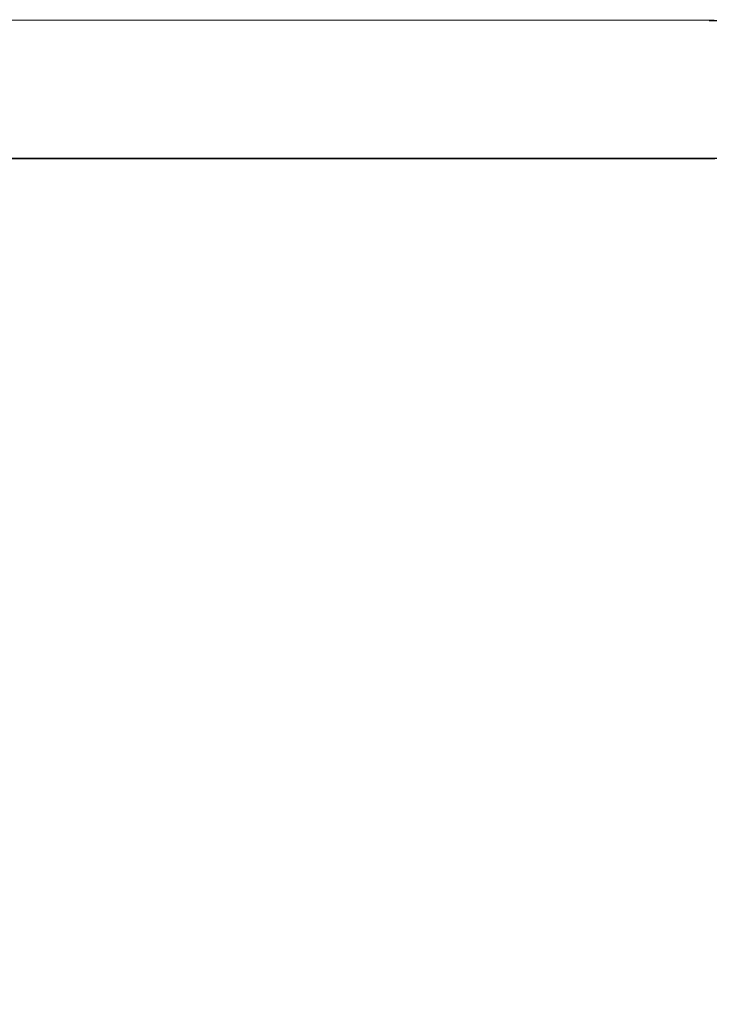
# Model space of a CAD drawing. Header units: millimetres. Extents: x 0 to 900, y -30 to 196.
# Tile 61 of 68: x 839 to 846, y -30 to -19. Entities that reach past the tile are written whole.
import ezdxf

# ---------------------------------------------------------------- set-up
doc = ezdxf.new("R2010")
doc.units = ezdxf.units.MM
doc.header["$MEASUREMENT"] = 0
doc.layers.add('Predefinito', color=5, linetype='Continuous')

# ---------------------------------------------------------------- blocks, each defined once
blk = doc.blocks.new('(#5406) ESTRUSSO')
at = {"layer": 'Predefinito'}
for points in [[(53.664, 304), (78.664, 304)], [(76.914, 304), (55.414, 304)], [(72.164, 304), (76.914, 304)], [(78.664, 304), (72.164, 304)], [(72.164, -304), (72.164, 304)], [(72.164, 304), (72.164, -304)], [(72.164, -304), (72.164, 304)], [(74.539, -304), (74.539, 304)], [(75.414, -304), (75.414, 304)], [(76.914, -304), (76.914, 304)], [(76.914, -304), (76.914, 304)], [(78.664, 304), (76.914, 304)], [(76.914, -304), (76.914, 304)], [(78.664, 304), (78.664, -304)], [(78.664, 304), (78.664, -304)], [(78.664, -304), (78.664, 304)], [(53.664, 0), (78.664, 0)], [(55.414, 0), (76.914, 0)], [(76.914, 0), (72.164, 0)], [(78.664, 0), (72.164, 0)], [(53.664, -304), (78.664, -304)], [(76.914, -304), (55.414, -304)], [(78.664, -304), (72.164, -304)], [(72.164, -304), (76.914, -304)], [(78.664, -304), (76.914, -304)]]:
    blk.add_lwpolyline(points, dxfattribs=at)
at = {"layer": 'Predefinito', "extrusion": (1, 0, 0)}
for points in [[(304, 0), (304, 1.75)], [(304, 1.75), (304, 7.45)], [(304, 9.2), (304, 0)], [(0, 0), (0, 1.75)], [(0, 7.45), (0, 1.75)], [(0, 9.2), (0, 0)], [(-304, 0), (-304, 1.75)], [(-304, 1.75), (-304, 7.45)], [(-304, 9.2), (-304, 0)]]:
    blk.add_lwpolyline(points, dxfattribs=at)
blk = doc.blocks.new('(#4957) MENSOLA_INTELIGENTE')
at = {"layer": 'Predefinito'}
for points in [[(821.336, 130.921), (846.336, 130.921)], [(821.336, 130.921), (846.336, 130.921)], [(821.336, 130.921), (846.336, 130.921)], [(846.336, 130.921), (821.336, 130.921)], [(846.656, 130.921), (822.716, 130.921)], [(846.656, 130.171), (822.716, 130.171)], [(846.656, 129.421), (822.716, 129.421)], [(846.336, 67.552), (821.336, 67.552)], [(846.336, 67.552), (821.336, 67.552)], [(846.336, 4.183), (828.336, 4.183)], [(846.336, 4.183), (828.336, 4.183)], [(846.336, 4.183), (828.336, 4.183)]]:
    blk.add_lwpolyline(points, dxfattribs=at)
at = {"layer": 'Predefinito', "extrusion": (0, 1, 0)}
for points in [[(-846.336, -1.5), (-822.716, -1.51)], [(-846.388, -1.501), (-846.336, -1.5)], [(-846.439, -0.002), (-846.336, 0)], [(-846.423, -0.001), (-846.336, 0)], [(-846.656, -1.51), (-846.616, -1.505), (-846.576, -1.501), (-846.536, -1.498), (-846.496, -1.497), (-846.456, -1.496), (-846.416, -1.496), (-846.376, -1.498), (-846.336, -1.5)], [(-846.336, -1.5), (-846.388, -1.501)], [(-846.336, 0), (-846.439, -0.002)]]:
    blk.add_lwpolyline(points, dxfattribs=at)
at = {"layer": 'Predefinito', "extrusion": (1, 0, 0)}
for points in [[(130.921, -1.5), (4.183, -1.5)], [(130.921, 0), (4.183, 0)], [(130.921, -1.5), (130.921, 0)], [(98.091, -1.5), (98.091, 0)], [(4.183, -1.5), (4.183, 0)]]:
    blk.add_lwpolyline(points, dxfattribs=at)
at = {"layer": 'Predefinito'}
for points in [[(846.336, 4.183, -1.5), (846.391, 4.183, -1.501)], [(846.336, 4.183, 0), (846.395, 4.183, -0.001)]]:
    blk.add_polyline3d(points, dxfattribs=at)

msp = doc.modelspace()

# ---------------------------------------------------------------- block references
at = {"layer": 'Predefinito', "extrusion": (0, -1, 0)}
for name, p in [('(#4957) MENSOLA_INTELIGENTE', (0, 1061.537, 20.473)), ('(#4957) MENSOLA_INTELIGENTE', (0, 1741.537, 20.473)), ('(#4957) MENSOLA_INTELIGENTE', (0, 1401.537, 20.473)), ('(#4957) MENSOLA_INTELIGENTE', (0, 381.537, 20.473)), ('(#4957) MENSOLA_INTELIGENTE', (0, 721.537, 20.473)), ('(#5406) ESTRUSSO', (766.767, 1061.537, 20.473)), ('(#5406) ESTRUSSO', (766.767, 1741.537, 20.473)), ('(#5406) ESTRUSSO', (766.767, 1401.537, 20.473)), ('(#5406) ESTRUSSO', (766.767, 721.537, 20.473))]:
    msp.add_blockref(name, p, dxfattribs=at)

doc.saveas('drawing.dxf')
